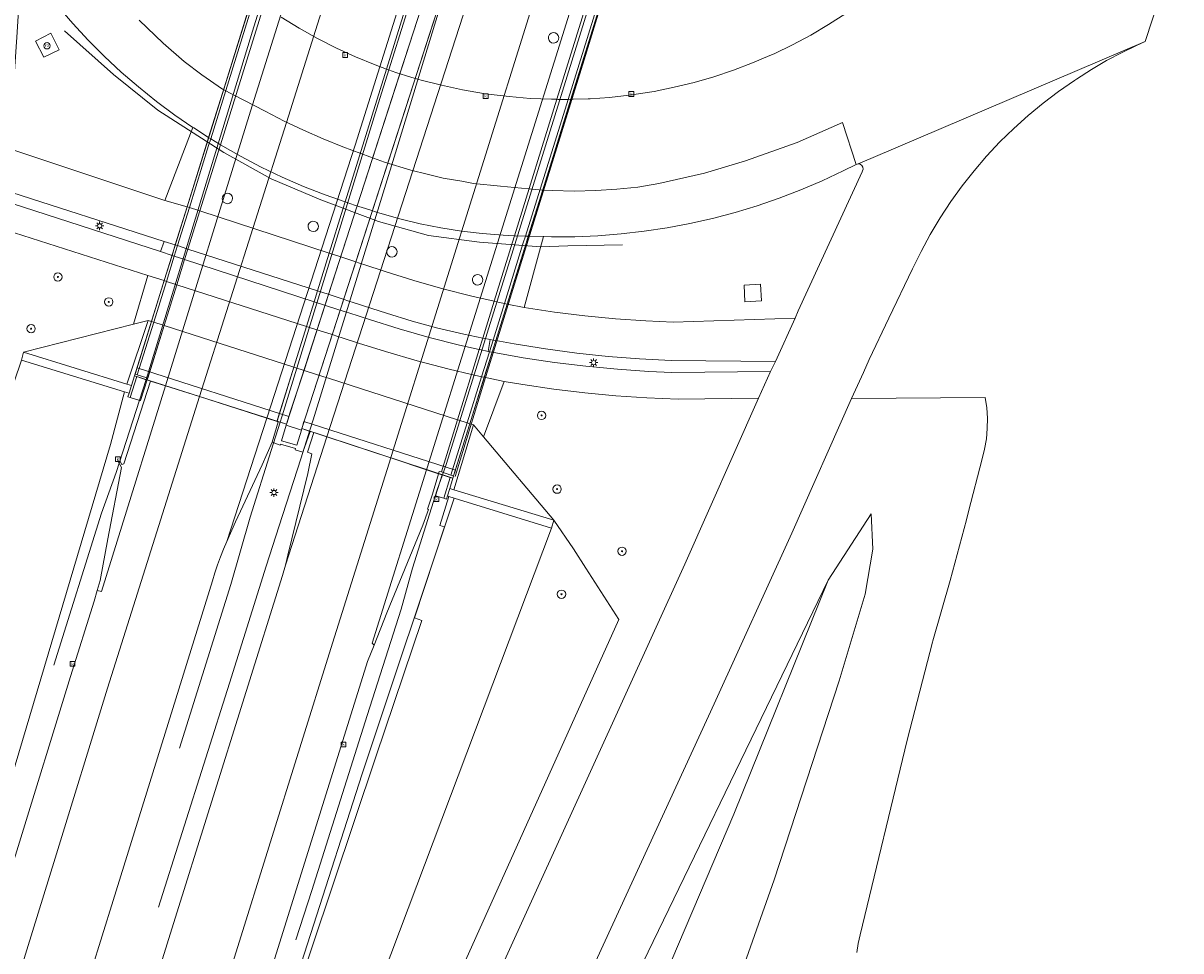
# Model space of a CAD drawing. Header units: metres. Extents: x 136597 to 137331, y 452400 to 453440.
# Tile 35 of 40: x 137065 to 137175, y 452876 to 452965. Entities that reach past the tile are written whole.
import ezdxf
from ezdxf.enums import TextEntityAlignment as Align

# ---------------------------------------------------------------- set-up
doc = ezdxf.new("R2010")
doc.units = ezdxf.units.M
doc.layers.get('0').update_dxf_attribs({"lineweight": 25})
for name, color, linetype, lineweight in [('AB-ondergrond', 7, 'Continuous', 25), ('B-WE-GR-BEPLANTING_CULTUUR_BOSPLANTSOEN-GV', 90, 'Continuous', 18), ('B-WE-GR-BOOM-S @ 0.2', 90, 'Continuous', 25), ('B-WE-GR-GROENVOORZIENING-GV', 80, 'Continuous', 18), ('B-WE-IE-MEUBILAIR_WEGMEUBILAIR-G', 7, 'Continuous', 18), ('B-WE-IE-MEUBILAIR_WEGMEUBILAIR-S @ 0.2', 7, 'Continuous', 25), ('B-WE-IE-TERREINAFSCHEIDING_KUNSTMATIG_HEKWERK-G', 20, 'IE-TERREINAFSCHEIDING-KUNSTMATIG', 18), ('B-WE-IE-TERREINAFSCHEIDING_KUNSTMATIG_MUUR-GV', 90, 'Continuous', 18), ('B-WE-KL-ET_LS_OV_LICHTMAST-S @ 0.2', 190, 'Continuous', 25), ('B-WE-KW-KUNSTWERK_DEK-GV', 170, 'Continuous', 18), ('B-WE-KW-KUNSTWERK_GELUIDSWERING_SCHERM-G', 170, 'Continuous', 18), ('B-WE-KW-KUNSTWERK_LANDHOOFD-GV', 170, 'Continuous', 18), ('B-WE-KW-KUNSTWERK_PIJLER-GV', 170, 'Continuous', 18), ('B-WE-OG-TERREIN_CULTUURSCHEIDING-GV', 7, 'Continuous', 18), ('B-WE-RI-GWA_KOLK-S @ 0.2', 30, 'Continuous', 25), ('B-WE-VH-VERHARDING_ASFALT-GV', 252, 'Continuous', 18), ('B-WE-VH-VERHARDING_GESLOTEN-GV', 252, 'Continuous', 18), ('B-WE-VH-VERHARDING_HALFVERHARDING-GV', 252, 'Continuous', 18), ('B-WE-VH-VERHARDING_OPEN-GV', 252, 'Continuous', 18), ('B-WE-VH-VERHARDING_TEGEL-GV', 252, 'Continuous', 18)]:
    doc.layers.add(name, color=color, linetype=linetype, lineweight=lineweight)
doc.styles.add('NLCS-ISO', font='NLCS-ISO.ttf')
doc.linetypes.add('IE-TERREINAFSCHEIDING-KUNSTMATIG', pattern='A,4,[82,NLCS.SHX,S=0.75,R=90,X=0,Y=0],4,-2', length=10)

# ---------------------------------------------------------------- blocks, each defined once
blk = doc.blocks.new('SKL-ET_OV_LICHTMAST-SO')
at = {"color": 0, "linetype": 'ByBlock', "lineweight": 18}
for points in [[(-1.25, 0), (-2, 0)], [(-1.41, 1.41), (-0.88, 0.88)], [(0, 2), (0, 1.25)], [(0.88, 0.88), (1.41, 1.41)], [(2, 0), (1.25, 0)], [(-1.41, -1.41), (-0.88, -0.88)], [(0, -1.25), (0, -2)], [(0.88, -0.88), (1.41, -1.41)]]:
    blk.add_lwpolyline(points, dxfattribs=at)
blk.add_circle((0, 0), 1, dxfattribs=at)
blk = doc.blocks.new('SRI-KOLK-SO')
at = {"color": 0, "linetype": 'ByBlock', "lineweight": 18}
blk.add_lwpolyline([(-1.125, -1.125), (1.125, -1.125), (1.125, 1.125), (-1.125, 1.125)], close=True, dxfattribs=at)
at = {"color": 0, "linetype": 'ByBlock', "lineweight": 18, "style": 'NLCS-ISO'}
blk.add_text('k', height=1.5, dxfattribs=at).set_placement((0, 0), align=Align.MIDDLE_CENTER)
blk = doc.blocks.new('SIE-WEG_PAAL_RECLAMEZUIL-SO')
at = {"color": 0, "linetype": 'ByBlock', "lineweight": 18}
blk.add_circle((0, 0), 1.5, dxfattribs=at)
at = {"color": 0, "linetype": 'ByBlock', "lineweight": 18, "style": 'NLCS-ISO'}
blk.add_text('rz', height=1.5, dxfattribs=at).set_placement((0, 0.23), align=Align.MIDDLE_CENTER)
blk = doc.blocks.new('SGR-BOOM_01-SO')
at = {"linetype": 'ByBlock', "lineweight": 18}
h = blk.add_hatch(color=0, dxfattribs=at)
h.dxf.hatch_style = 1
edge = h.paths.add_edge_path()
edge.add_arc((0, 0), 0.25, 0, 360)
at = {"color": 0, "linetype": 'ByBlock', "lineweight": 18}
for radius in [2, 0.25]:
    blk.add_circle((0, 0), radius, dxfattribs=at)
blk = doc.blocks.new('A$C8609b1a7')
at = {"layer": 'B-WE-GR-BEPLANTING_CULTUUR_BOSPLANTSOEN-GV', "color": 9, "flags": 128}
for points in [[(-255.049, -507.314), (-261.579, -526.554), (-287.161, -635.581), (-296.64, -675.131), (-310.109, -726.004), (-300.249, -692.668), (-299.804, -690.535), (-282.835, -635.213), (-265.707, -579.706), (-246.551, -515.351), (-245.227, -510.326)], [(-213.791, -520.454), (-222.56, -546.74), (-242.254, -607.997), (-250.809, -635.022), (-247.16, -636.46), (-204.52, -523.315)]]:
    blk.add_lwpolyline(points, close=True, dxfattribs=at)
blk.add_lwpolyline([(-190.406, -576.987), (-183.286, -556.847), (-177.086, -537.867), (-174.612, -529.62), (-173.855, -525.319), (-174.036, -521.957), (-178.127, -528.276), (-187.13, -550.581), (-197.041, -573.869)], dxfattribs=at)
at = {"layer": 'B-WE-GR-GROENVOORZIENING-GV', "color": 9, "flags": 128}
for points in [[(-245.526, -479.841), (-247.124, -478.353), (-248.668, -476.808), (-250.153, -475.207), (-251.579, -473.553), (-252.943, -471.848), (-254.244, -470.094), (-254.366, -469.979), (-254.547, -469.907), (-254.742, -469.914), (-254.918, -469.997), (-255.046, -470.143), (-255.106, -470.329), (-255.44, -476.058), (-255.848, -481.664), (-256.328, -485.953), (-256.438, -487.084), (-241.365, -492.073), (-238.914, -485.712), (-238.69, -485.129), (-240.418, -483.939), (-242.171, -482.636), (-243.874, -481.269)], [(-251.459, -477.725), (-252.91, -478.435), (-253.706, -476.888), (-252.238, -476.133)], [(-174.887, -489.353), (-174.839, -489.276), (-174.792, -489.09), (-174.823, -488.901), (-174.929, -488.74), (-175.09, -488.636), (-175.279, -488.605), (-175.465, -488.654), (-176.682, -489.269), (-178.686, -490.21), (-180.723, -491.077), (-182.79, -491.871), (-184.884, -492.589), (-187.003, -493.231), (-189.144, -493.796), (-191.304, -494.284), (-193.479, -494.693), (-195.669, -495.023), (-197.868, -495.274), (-200.076, -495.445), (-202.288, -495.537), (-204.502, -495.548), (-205.232, -495.526), (-205.266, -495.525), (-205.455, -496.22), (-207.1, -502.281), (-204.216, -502.721), (-201.32, -503.082), (-198.416, -503.364), (-195.506, -503.565), (-192.906, -503.678), (-181.28, -503.313), (-180.995, -502.594)], [(-242.986, -499.232), (-244.366, -503.878), (-242.964, -503.522), (-242.65, -503.613), (-242.438, -503.683), (-241.53, -503.974), (-241.443, -504.002), (-229.071, -507.977), (-228.872, -508.041), (-228.168, -508.267), (-226.726, -508.729), (-225.985, -508.967), (-225.76, -509.039), (-213.471, -512.987), (-213.445, -512.995), (-212.541, -513.286), (-212.287, -513.367), (-211.936, -513.485), (-210.991, -514.608), (-209.007, -509.343), (-210.91, -508.942), (-211.169, -508.885), (-212.091, -508.668), (-212.127, -508.66), (-214.249, -508.162), (-217.31, -507.363), (-220.349, -506.486), (-222.905, -505.683), (-224.554, -505.153), (-224.777, -505.081), (-225.519, -504.843), (-226.961, -504.38), (-227.666, -504.154), (-227.864, -504.09), (-240.232, -500.117), (-240.324, -500.087), (-241.228, -499.797), (-241.439, -499.729)], [(-186.148, -500.158), (-184.573, -500.077), (-184.491, -501.658), (-186.066, -501.739)], [(-230.258, -515.001), (-228.801, -515.412), (-228.353, -513.97), (-229.791, -513.498)], [(-247.16, -636.46), (-245.385, -637.159), (-198.09, -532.042), (-201.218, -527.151), (-202.417, -525.293), (-204.284, -522.573), (-204.52, -523.315)]]:
    blk.add_lwpolyline(points, close=True, dxfattribs=at)
blk.add_lwpolyline([(-295.913, -812.693), (-286.167, -782.3), (-274.224, -746.206), (-259.821, -714.1), (-239.719, -670.062), (-216.489, -618.987), (-197.041, -573.869), (-187.13, -550.581), (-178.127, -528.276), (-199.697, -572.838), (-221.306, -616.375), (-244.524, -667.237), (-278.58, -743.883), (-291.27, -780.587), (-301.108, -811.075)], dxfattribs=at)
at = {"layer": 'B-WE-IE-MEUBILAIR_WEGMEUBILAIR-G', "color": 9, "flags": 128}
for points in [[(-191.955, -349.525), (-192.329, -350.544), (-194.047, -355.599), (-197.452, -365.695), (-202.154, -379.601), (-207.215, -394.759), (-211.81, -408.684), (-216.324, -422.616), (-221.147, -437.868), (-227.104, -456.911), (-233.023, -475.96), (-238.907, -495.233), (-243.169, -509.161)], [(-230.072, -512.19), (-221.023, -482.858), (-217.438, -471.394), (-212.699, -456.094), (-209.123, -444.63), (-204.279, -429.372), (-197.754, -408.973), (-191.045, -388.705), (-186.263, -374.831), (-181.829, -362.252), (-178.806, -353.855)], [(-176.028, -354.733), (-177.267, -358.212), (-180.835, -368.266), (-186.968, -385.863), (-192.899, -403.558), (-198.29, -420.022), (-203.568, -436.519), (-208.32, -451.793), (-213.898, -469.609), (-219.395, -487.546), (-227.241, -513.011), (-227.51, -513.876)], [(-214.892, -518.251), (-214.503, -517.154), (-208.15, -496.793), (-200.65, -472.629), (-194.734, -453.576), (-188.76, -434.49), (-184.279, -420.557), (-181.384, -411.421), (-177.604, -400.07), (-172.401, -384.974), (-166.982, -369.927), (-163.181, -359.995), (-162.881, -358.966)], [(-197.724, -496.329), (-202.936, -496.419), (-205.53, -496.496), (-211.385, -496.06), (-216.238, -495.43), (-221.001, -494.082), (-226.484, -492.015), (-231.247, -490.038), (-235.741, -487.521), (-242.032, -483.477), (-246.256, -480.062), (-250.93, -475.928)], [(-251.971, -536.378), (-247.427, -521.909), (-246.019, -518.004), (-243.169, -509.161)], [(-230.391, -513.227), (-231.22, -515.918), (-233.228, -522.275), (-235.082, -528.691), (-239.977, -544.285)], [(-230.072, -512.19), (-230.391, -513.227)], [(-230.072, -512.19), (-230.391, -513.227)], [(-227.51, -513.876), (-228.416, -516.705), (-230.458, -523.096), (-231.721, -526.931), (-235.193, -538.095), (-241.992, -559.438)], [(-215.4, -519.682), (-214.892, -518.251)], [(-215.4, -519.682), (-217.75, -527.13), (-218.836, -531.049), (-222.076, -541.179), (-227.356, -557.848)], [(-228.894, -562.581), (-227.356, -557.848)]]:
    blk.add_lwpolyline(points, dxfattribs=at)
at = {"layer": 'B-WE-IE-TERREINAFSCHEIDING_KUNSTMATIG_HEKWERK-G', "color": 9, "flags": 128}
for points in [[(-201.388, -478.668), (-192.841, -450.756)], [(-210.912, -509.388), (-201.388, -478.668)], [(-210.912, -509.388), (-213.697, -518.39)]]:
    blk.add_lwpolyline(points, dxfattribs=at)
at = {"layer": 'B-WE-IE-TERREINAFSCHEIDING_KUNSTMATIG_MUUR-GV', "color": 9, "flags": 128}
for points in [[(-233.034, -472.719), (-235.693, -481.261), (-237.197, -486.09), (-237.395, -486.73), (-239.247, -492.681), (-240.38, -496.324), (-240.689, -497.318), (-241.439, -499.729), (-242.65, -503.613), (-244.21, -508.63), (-244, -508.697), (-242.438, -503.683), (-241.228, -499.797), (-240.478, -497.387), (-240.168, -496.393), (-239.032, -492.743), (-237.197, -486.847), (-236.999, -486.212), (-232.844, -472.868)], [(-179.35, -407.741), (-189.625, -439.747), (-202.931, -482.446), (-206.991, -495.477), (-207.195, -496.13), (-208.995, -501.905), (-210.08, -505.39), (-210.429, -506.508), (-211.169, -508.885), (-212.541, -513.286), (-214.091, -518.261), (-213.84, -518.343), (-212.287, -513.367), (-210.91, -508.942), (-210.167, -506.558), (-209.819, -505.44), (-208.734, -501.959), (-206.921, -496.145), (-206.715, -495.48), (-205.278, -490.867), (-202.654, -482.443), (-189.348, -439.747), (-179.1, -407.825)]]:
    blk.add_lwpolyline(points, dxfattribs=at)
for points in [[(-244.99, -509.582), (-254.839, -506.541), (-255.049, -507.314), (-245.227, -510.326), (-244.782, -510.462), (-244.548, -509.718)], [(-244.056, -508.879), (-244.054, -508.871), (-244.265, -508.806), (-244.548, -509.718), (-244.782, -510.462), (-244.888, -510.809), (-244.677, -510.875)], [(-243.707, -511.165), (-243.069, -509.193), (-243.141, -509.17), (-244.056, -508.879), (-244.677, -510.875), (-243.756, -511.15)], [(-230.555, -513.174), (-231.153, -515.125), (-230.365, -515.403), (-230.338, -515.304), (-228.914, -515.745), (-228.952, -515.857), (-228.206, -516.072), (-227.53, -514.095), (-228.312, -513.838), (-228.353, -513.97), (-228.801, -515.412), (-230.258, -515.001), (-229.791, -513.498), (-229.768, -513.425), (-230.472, -513.201)], [(-215.557, -520.226), (-214.782, -520.477), (-214.163, -518.491), (-214.938, -518.236)], [(-213.91, -518.566), (-214.163, -518.491), (-214.782, -520.477), (-214.529, -520.554), (-214.436, -520.254), (-214.214, -519.543)], [(-214.436, -520.254), (-214.288, -520.3), (-213.791, -520.454), (-204.52, -523.315), (-204.284, -522.573), (-213.807, -519.668), (-214.214, -519.543)]]:
    blk.add_lwpolyline(points, close=True, dxfattribs=at)
at = {"layer": 'B-WE-KW-KUNSTWERK_DEK-GV', "color": 9, "flags": 128}
for points in [[(-229.768, -513.425), (-178.176, -354.063), (-193.016, -349.17), (-205.42, -386.07), (-228.611, -458.505), (-244.265, -508.806)], [(-213.91, -518.566), (-207.629, -498.417), (-198.49, -469.083), (-186.315, -430.309), (-179.1, -407.825), (-177.527, -403.263), (-172.194, -387.832), (-167.024, -373.212), (-161.768, -359.321), (-176.705, -354.515), (-228.312, -513.838)]]:
    blk.add_lwpolyline(points, close=True, dxfattribs=at)
at = {"layer": 'B-WE-KW-KUNSTWERK_GELUIDSWERING_SCHERM-G', "color": 9, "flags": 128}
for points in [[(-214.288, -520.3), (-215.146, -523.072)], [(-217.576, -531.877), (-214.694, -523.198)], [(-214.694, -523.198), (-215.146, -523.072)], [(-217.576, -531.877), (-216.873, -532.114)], [(-235.801, -588.097), (-229.393, -569.394), (-221.268, -545.135), (-216.873, -532.114)]]:
    blk.add_lwpolyline(points, dxfattribs=at)
at = {"layer": 'B-WE-KW-KUNSTWERK_LANDHOOFD-GV', "color": 9, "flags": 128}
for points in [[(-244.265, -508.806), (-244.054, -508.871), (-244.056, -508.879), (-243.141, -509.17), (-243.069, -509.193), (-242.75, -509.295), (-241.325, -509.748), (-239.666, -510.275), (-238.057, -510.787), (-231.639, -512.829), (-230.555, -513.174), (-230.472, -513.201), (-229.768, -513.425), (-229.713, -513.248), (-229.554, -512.693), (-244.015, -508.036), (-244.21, -508.63)], [(-213.84, -518.343), (-213.67, -517.808), (-228.118, -513.155), (-228.249, -513.635), (-228.312, -513.838), (-227.53, -514.095), (-227.348, -514.155), (-227.179, -514.211), (-225.923, -514.624), (-219.832, -516.627), (-216.412, -517.752), (-215.264, -518.129), (-215.07, -518.193), (-214.938, -518.236), (-214.163, -518.491), (-213.91, -518.566)]]:
    blk.add_lwpolyline(points, close=True, dxfattribs=at)
at = {"layer": 'B-WE-KW-KUNSTWERK_PIJLER-GV', "color": 9, "flags": 128}
for points in [[(-204.792, -476.448), (-204.806, -476.647), (-204.742, -476.835), (-204.658, -476.942), (-204.49, -477.05), (-204.294, -477.083), (-204.1, -477.037), (-203.94, -476.919), (-203.838, -476.748), (-203.811, -476.551), (-203.863, -476.359), (-203.986, -476.202), (-204.16, -476.106), (-204.358, -476.085), (-204.548, -476.143), (-204.701, -476.271)], [(-235.442, -491.392), (-235.634, -491.444), (-235.79, -491.567), (-235.886, -491.742), (-235.907, -491.94), (-235.848, -492.13), (-235.768, -492.24), (-235.603, -492.352), (-235.408, -492.391), (-235.213, -492.351), (-235.049, -492.238), (-234.942, -492.07), (-234.909, -491.874), (-234.955, -491.681), (-235.073, -491.52), (-235.245, -491.419)], [(-227.567, -494.913), (-227.399, -495.021), (-227.203, -495.054), (-227.009, -495.008), (-226.849, -494.89), (-226.747, -494.719), (-226.72, -494.522), (-226.772, -494.33), (-226.895, -494.173), (-227.069, -494.077), (-227.267, -494.056), (-227.457, -494.114), (-227.61, -494.242), (-227.701, -494.419), (-227.715, -494.618), (-227.651, -494.806)], [(-220.052, -497.353), (-219.881, -497.455), (-219.684, -497.482), (-219.491, -497.43), (-219.335, -497.308), (-219.238, -497.134), (-219.217, -496.936), (-219.275, -496.745), (-219.403, -496.593), (-219.58, -496.502), (-219.778, -496.487), (-219.967, -496.551), (-220.115, -496.683), (-220.2, -496.863), (-220.209, -497.062), (-220.139, -497.248)], [(-212.03, -499.518), (-212.044, -499.717), (-211.98, -499.905), (-211.896, -500.012), (-211.728, -500.12), (-211.532, -500.153), (-211.338, -500.107), (-211.178, -499.989), (-211.076, -499.818), (-211.049, -499.621), (-211.101, -499.429), (-211.224, -499.272), (-211.398, -499.176), (-211.596, -499.155), (-211.786, -499.213), (-211.939, -499.341)]]:
    blk.add_lwpolyline(points, close=True, dxfattribs=at)
at = {"layer": 'B-WE-OG-TERREIN_CULTUURSCHEIDING-GV', "color": 9, "flags": 128}
for points in [[(-230.27, -474.627), (-228.557, -475.674), (-226.804, -476.652), (-225.013, -477.56), (-223.188, -478.396), (-221.33, -479.158), (-220.247, -479.563), (-220.06, -479.63), (-219.353, -479.876), (-217.906, -480.33), (-217.153, -480.548), (-216.935, -480.609), (-214.979, -481.108), (-213.006, -481.528), (-210.986, -481.875), (-210.542, -481.94), (-208.539, -482.185), (-206.528, -482.35), (-204.512, -482.435), (-203.986, -482.444), (-203.89, -482.445), (-202.931, -482.446), (-202.654, -482.443), (-202.444, -482.436), (-201.015, -482.391), (-200.823, -482.385), (-198.961, -482.255), (-197.105, -482.052), (-196.66, -481.993), (-194.726, -481.685), (-192.806, -481.298), (-190.904, -480.832), (-189.022, -480.29), (-187.164, -479.671), (-185.332, -478.977), (-183.69, -478.28), (-183.28, -478.094), (-181.516, -477.242), (-179.789, -476.319), (-178.101, -475.325), (-176.454, -474.264)], [(-287.161, -635.581), (-261.579, -526.554), (-255.049, -507.314), (-254.839, -506.541), (-244.366, -503.878), (-242.986, -499.232), (-257.336, -494.658), (-258.823, -505.634), (-263.194, -524.767), (-282.841, -608.309)], [(-260.915, -571.56), (-255.361, -553.676), (-250.36, -537.477), (-248.113, -530.275), (-247.826, -529.261), (-247.539, -528.3), (-246.822, -524.345), (-245.512, -517.526), (-245.855, -516.92), (-245.624, -516.979), (-245.473, -517.258), (-245.276, -517.205), (-242.75, -509.295), (-243.069, -509.193), (-243.707, -511.165), (-243.756, -511.15), (-244.677, -510.875), (-244.888, -510.809), (-244.782, -510.462), (-245.227, -510.326), (-246.551, -515.351), (-265.707, -579.706)], [(-242.254, -607.997), (-222.56, -546.74), (-213.791, -520.454), (-214.288, -520.3), (-214.436, -520.254), (-214.529, -520.554), (-214.782, -520.477), (-215.557, -520.226), (-214.938, -518.236), (-215.07, -518.193), (-215.264, -518.129), (-215.851, -520.096), (-216.34, -521.513), (-216.226, -521.529), (-216.777, -523.049), (-220.195, -531.395), (-221.427, -534.469), (-222.054, -536.033), (-230.883, -564.31)], [(-232.607, -616.422), (-191.8, -526.74), (-184.755, -510.922), (-192.442, -511.015), (-195.413, -510.9), (-198.38, -510.705), (-201.341, -510.431), (-204.293, -510.077), (-207.234, -509.643), (-209.007, -509.343), (-210.991, -514.608), (-204.284, -522.573), (-202.417, -525.293), (-201.218, -527.151), (-198.09, -532.042), (-245.385, -637.159)], [(-175.403, -563.78), (-175.274, -562.931), (-175.066, -562.096), (-170.599, -543.519), (-168.184, -534.198), (-168.148, -534.072), (-166.505, -528.31), (-164.939, -522.526), (-164.733, -521.724), (-163.45, -516.722), (-163.214, -515.8), (-163.044, -514.821), (-162.953, -513.831), (-162.942, -512.837), (-163.011, -511.845), (-163.16, -510.862), (-175.915, -510.951), (-181.605, -523.806), (-188.985, -540.056), (-201.585, -567.416)], [(-248.802, -587.551), (-240.545, -560.996), (-230.159, -527.83), (-229.881, -526.863), (-229.634, -525.899), (-227.742, -518.109), (-227.357, -516.235), (-227.778, -516.07), (-227.179, -514.211), (-227.348, -514.155), (-227.53, -514.095), (-228.206, -516.072), (-228.952, -515.857), (-228.914, -515.745), (-230.338, -515.304), (-230.365, -515.403), (-231.153, -515.125), (-232.096, -517.277), (-234.623, -522.727), (-235.462, -524.586), (-235.777, -525.321), (-236.071, -526.064), (-236.345, -526.816), (-236.599, -527.574), (-236.831, -528.339), (-246.304, -558.815), (-254.676, -585.767)], [(-301.108, -811.075), (-291.27, -780.587), (-278.58, -743.883), (-244.524, -667.237), (-221.306, -616.375), (-199.697, -572.838), (-178.127, -528.276), (-174.036, -521.957), (-173.855, -525.319), (-174.612, -529.62), (-177.086, -537.867), (-183.286, -556.847), (-190.406, -576.987), (-194.346, -586.687), (-201.426, -604.667), (-215.016, -639.457), (-219.826, -647.637), (-236.776, -688.367), (-254.676, -729.217), (-260.676, -743.567), (-268.306, -759.557), (-279.186, -792.017), (-288.996, -820.437)]]:
    blk.add_lwpolyline(points, dxfattribs=at)
for points in [[(-204.792, -476.448), (-204.701, -476.271), (-204.548, -476.143), (-204.358, -476.085), (-204.16, -476.106), (-203.986, -476.202), (-203.863, -476.359), (-203.811, -476.551), (-203.838, -476.748), (-203.94, -476.919), (-204.1, -477.037), (-204.294, -477.083), (-204.49, -477.05), (-204.658, -476.942), (-204.742, -476.835), (-204.806, -476.647)], [(-257.02, -492.027), (-241.778, -496.963), (-241.44, -495.982), (-256.852, -491.035)], [(-183.625, -508.385), (-183.158, -507.442), (-193.095, -507.337), (-196.101, -507.181), (-199.103, -506.945), (-202.096, -506.629), (-205.081, -506.234), (-208.054, -505.76), (-209.819, -505.44), (-210.08, -505.39), (-210.352, -505.338), (-210.559, -506.483), (-210.429, -506.508), (-210.167, -506.558), (-207.199, -507.081), (-204.217, -507.525), (-201.225, -507.889), (-198.224, -508.174), (-195.216, -508.379), (-193.043, -508.478)]]:
    blk.add_lwpolyline(points, close=True, dxfattribs=at)
at = {"layer": 'B-WE-VH-VERHARDING_ASFALT-GV', "color": 9, "flags": 128}
for points in [[(-205.427, -390.092), (-221.212, -439.747), (-225.236, -452.001), (-231.94, -473.512), (-236.073, -486.773), (-236.268, -487.399), (-238.035, -493.069), (-239.172, -496.715), (-239.483, -497.711), (-240.232, -500.117), (-241.443, -504.002), (-243.069, -509.193), (-242.75, -509.295), (-241.325, -509.748), (-233.21, -483.57), (-225.068, -457.717), (-213.43, -421.25), (-203.174, -389.575)], [(-192.106, -389.113), (-203.444, -424.508), (-215.078, -460.961), (-223.218, -486.807), (-231.639, -512.829), (-230.673, -513.136), (-230.618, -512.959), (-229.071, -507.977), (-227.864, -504.09), (-227.132, -501.733), (-226.813, -500.705), (-225.695, -497.104), (-224.392, -492.91), (-224.18, -492.227), (-220.247, -479.563), (-207.882, -439.747), (-199.551, -413.709)], [(-243.834, -474.901), (-241.547, -477.079), (-239.532, -478.838), (-237.844, -480.125), (-235.871, -481.484), (-231.802, -483.586), (-229.999, -484.531), (-228.149, -485.389), (-226.285, -486.226), (-224.387, -486.973), (-221.834, -487.92), (-220.425, -488.432), (-217.905, -489.186), (-216.36, -489.588), (-214.823, -489.968), (-213.054, -490.249), (-211.93, -490.455), (-209.367, -490.733), (-205.355, -491.113), (-204.399, -491.144), (-202.344, -491.188), (-200.273, -491.144), (-198.278, -491.022), (-196.286, -490.803), (-194.261, -490.48), (-189.927, -489.476), (-186.023, -488.323), (-181.091, -486.548), (-176.755, -484.654), (-175.465, -488.654), (-175.279, -488.605), (-173.844, -487.994), (-147.894, -476.941), (-144.494, -466.545)], [(-176.454, -474.264), (-178.101, -475.325), (-179.789, -476.319), (-181.516, -477.242), (-183.28, -478.094), (-183.69, -478.28), (-185.332, -478.977), (-187.164, -479.671), (-189.022, -480.29), (-190.904, -480.832), (-192.806, -481.298), (-194.726, -481.685), (-196.66, -481.993), (-197.105, -482.052), (-198.961, -482.255), (-200.823, -482.385), (-201.015, -482.391), (-202.444, -482.436), (-202.654, -482.443), (-202.931, -482.446), (-203.89, -482.445), (-203.986, -482.444), (-204.512, -482.435), (-206.528, -482.35), (-208.539, -482.185), (-210.542, -481.94), (-210.986, -481.875), (-213.006, -481.528), (-214.979, -481.108), (-216.935, -480.609), (-217.153, -480.548), (-217.906, -480.33), (-219.353, -479.876), (-220.06, -479.63), (-220.247, -479.563), (-221.33, -479.158), (-223.188, -478.396), (-225.013, -477.56), (-226.804, -476.652), (-228.557, -475.674), (-230.27, -474.627)], [(-251.579, -473.553), (-250.153, -475.207), (-248.668, -476.808), (-247.124, -478.353), (-245.526, -479.841), (-243.874, -481.269), (-242.171, -482.636), (-240.418, -483.939), (-238.69, -485.129), (-238.62, -485.177), (-237.197, -486.09), (-236.999, -486.212), (-236.175, -486.713), (-236.073, -486.773), (-234.149, -487.871), (-232.186, -488.9), (-230.188, -489.856), (-228.156, -490.74), (-226.094, -491.551), (-224.18, -492.227), (-223.987, -492.292), (-223.277, -492.522), (-221.836, -492.986), (-221.092, -493.224), (-220.872, -493.292), (-218.955, -493.839), (-217.018, -494.309), (-215.064, -494.7), (-213.095, -495.013), (-211.116, -495.247), (-209.129, -495.401), (-208.026, -495.452), (-207.958, -495.454), (-206.991, -495.477), (-206.715, -495.48), (-205.266, -495.525), (-205.232, -495.526), (-204.502, -495.548), (-202.288, -495.537), (-200.076, -495.445), (-197.868, -495.274), (-195.669, -495.023), (-193.479, -494.693), (-191.304, -494.284), (-189.144, -493.796), (-187.003, -493.231), (-184.884, -492.589), (-182.79, -491.871), (-180.723, -491.077), (-178.686, -490.21), (-176.682, -489.269), (-175.465, -488.654), (-176.755, -484.654), (-181.091, -486.548), (-186.023, -488.323), (-189.927, -489.476), (-194.261, -490.48), (-196.286, -490.803), (-198.278, -491.022), (-200.273, -491.144), (-202.344, -491.188), (-204.399, -491.144), (-205.355, -491.113), (-209.367, -490.733), (-211.93, -490.455), (-213.054, -490.249), (-214.823, -489.968), (-216.36, -489.588), (-217.905, -489.186), (-220.425, -488.432), (-221.834, -487.92), (-224.387, -486.973), (-226.285, -486.226), (-228.149, -485.389), (-229.999, -484.531), (-231.802, -483.586), (-235.871, -481.484), (-237.844, -480.125), (-239.532, -478.838), (-241.547, -477.079), (-243.834, -474.901)], [(-201.585, -567.416), (-188.985, -540.056), (-181.605, -523.806), (-175.915, -510.951), (-174.771, -508.472), (-174.224, -507.248), (-172.355, -503.3), (-170.076, -498.617), (-169.272, -496.955), (-168.397, -495.329), (-167.452, -493.742), (-166.439, -492.198), (-165.361, -490.699), (-164.218, -489.248), (-163.014, -487.848), (-161.75, -486.502), (-160.43, -485.211), (-159.054, -483.979), (-157.626, -482.808), (-156.15, -481.699), (-154.626, -480.656), (-154.432, -480.521), (-153.028, -479.604), (-151.583, -478.755), (-150.098, -477.976), (-148.72, -477.322), (-147.894, -476.941), (-173.844, -487.994), (-175.279, -488.605), (-175.09, -488.636), (-174.929, -488.74), (-174.823, -488.901), (-174.792, -489.09), (-174.839, -489.276), (-174.887, -489.353), (-180.995, -502.594), (-181.28, -503.313), (-183.158, -507.442), (-183.625, -508.385), (-184.755, -510.922), (-191.8, -526.74), (-232.607, -616.422)], [(-256.852, -491.035), (-241.44, -495.982), (-240.38, -496.324), (-240.168, -496.393), (-239.268, -496.684), (-239.172, -496.715), (-226.813, -500.705), (-226.616, -500.769), (-225.909, -500.997), (-224.469, -501.462), (-223.727, -501.702), (-223.505, -501.773), (-221.63, -502.379), (-220.226, -502.843), (-217.788, -503.583), (-215.328, -504.246), (-212.849, -504.831), (-211.052, -505.196), (-211.008, -505.205), (-210.352, -505.338), (-210.08, -505.39), (-209.819, -505.44), (-208.054, -505.76), (-205.081, -506.234), (-202.096, -506.629), (-199.103, -506.945), (-196.101, -507.181), (-193.095, -507.337), (-183.158, -507.442), (-181.28, -503.313), (-192.906, -503.678), (-195.506, -503.565), (-198.416, -503.364), (-201.32, -503.082), (-204.216, -502.721), (-207.1, -502.281), (-208.734, -501.959), (-208.995, -501.905), (-209.316, -501.838), (-209.913, -501.703), (-209.963, -501.691), (-212.108, -501.206), (-214.881, -500.497), (-217.633, -499.711), (-220.362, -498.848), (-222.39, -498.185), (-222.611, -498.113), (-223.353, -497.87), (-224.791, -497.4), (-225.499, -497.168), (-225.695, -497.104), (-238.035, -493.069), (-238.136, -493.036), (-239.032, -492.743), (-239.247, -492.681), (-241.365, -492.073), (-256.438, -487.084)]]:
    blk.add_lwpolyline(points, dxfattribs=at)
for points in [[(-186.387, -351.359), (-189.807, -350.233), (-203.174, -389.575), (-213.43, -421.25), (-225.068, -457.717), (-233.21, -483.57), (-241.325, -509.748), (-238.057, -510.787), (-229.776, -484.651), (-221.636, -458.805), (-210.003, -422.352), (-199.757, -390.709)], [(-179.83, -353.518), (-186.387, -351.359), (-199.757, -390.709), (-210.003, -422.352), (-221.636, -458.805), (-229.776, -484.651), (-238.057, -510.787), (-231.639, -512.829), (-223.218, -486.807), (-215.078, -460.961), (-203.444, -424.508), (-192.106, -389.113)], [(-168.399, -357.189), (-174.394, -355.259), (-225.923, -514.624), (-219.832, -516.627), (-219.788, -516.487), (-206.554, -474.161), (-192.606, -429.479), (-180.905, -393.524), (-168.589, -357.724)], [(-164.967, -358.294), (-168.399, -357.189), (-168.589, -357.724), (-180.905, -393.524), (-192.606, -429.479), (-206.554, -474.161), (-219.788, -516.487), (-219.832, -516.627), (-216.412, -517.752), (-216.352, -517.561), (-203.118, -475.235), (-189.176, -430.572), (-177.491, -394.667), (-165.185, -358.895)], [(-247.826, -529.261), (-248.113, -530.275), (-250.36, -537.477), (-255.361, -553.676), (-260.915, -571.56), (-264.437, -582.884), (-261.093, -583.871), (-260.888, -583.932), (-257.382, -572.658), (-251.827, -554.77), (-246.826, -538.574), (-244.566, -531.33), (-238.057, -510.787), (-239.666, -510.275), (-241.325, -509.748), (-245.914, -524.551), (-247.398, -529.356)], [(-241.325, -509.748), (-242.75, -509.295), (-245.276, -517.205), (-245.473, -517.258), (-245.624, -516.979), (-245.855, -516.92), (-245.512, -517.526), (-246.822, -524.345), (-247.539, -528.3), (-247.826, -529.261), (-247.398, -529.356), (-245.914, -524.551)], [(-231.639, -512.829), (-238.057, -510.787), (-244.566, -531.33), (-246.826, -538.574), (-251.827, -554.77), (-257.382, -572.658), (-260.888, -583.932), (-258.058, -584.768), (-254.676, -585.767), (-246.304, -558.815), (-236.831, -528.339), (-236.599, -527.574), (-236.345, -526.816), (-236.071, -526.064), (-235.777, -525.321), (-235.462, -524.586)], [(-231.153, -515.125), (-230.555, -513.174), (-231.639, -512.829), (-235.462, -524.586), (-234.623, -522.727), (-232.096, -517.277)], [(-219.832, -516.627), (-225.923, -514.624), (-229.881, -526.863), (-230.159, -527.83), (-240.545, -560.996), (-248.802, -587.551), (-245.748, -588.505), (-242.61, -589.486), (-240.473, -582.591), (-234.415, -563.207), (-225.542, -534.791)], [(-242.61, -589.486), (-242.198, -589.615), (-239.079, -590.589), (-236.94, -583.691), (-230.883, -564.31), (-222.054, -536.033), (-221.427, -534.469), (-221.612, -534.298), (-216.412, -517.752), (-219.832, -516.627), (-225.542, -534.791), (-234.415, -563.207), (-240.473, -582.591)]]:
    blk.add_lwpolyline(points, close=True, dxfattribs=at)
at = {"layer": 'B-WE-VH-VERHARDING_GESLOTEN-GV', "color": 9, "flags": 128}
for points in [[(-232.844, -472.868), (-236.999, -486.212), (-237.197, -486.847), (-239.032, -492.743), (-240.168, -496.393), (-240.478, -497.387), (-241.228, -499.797), (-242.438, -503.683), (-244, -508.697), (-243.085, -508.988), (-243.01, -509.012), (-241.443, -504.002), (-240.232, -500.117), (-239.483, -497.711), (-239.172, -496.715), (-238.035, -493.069), (-236.268, -487.399), (-236.073, -486.773), (-231.94, -473.512)], [(-199.551, -413.709), (-207.882, -439.747), (-220.247, -479.563), (-224.18, -492.227), (-224.392, -492.91), (-225.695, -497.104), (-226.813, -500.705), (-227.132, -501.733), (-227.864, -504.09), (-229.071, -507.977), (-230.673, -513.136), (-229.768, -513.425), (-229.409, -512.266), (-228.066, -508.167), (-226.751, -504.107), (-218.986, -480.122), (-214.164, -465.227), (-178.176, -354.063)], [(-177.491, -394.667), (-189.176, -430.572), (-203.118, -475.235), (-216.352, -517.561), (-216.412, -517.752), (-215.264, -518.129), (-215.203, -517.926), (-215.006, -517.962), (-213.471, -512.987), (-212.127, -508.66), (-211.393, -506.295), (-211.052, -505.196), (-209.963, -501.691), (-208.218, -496.069), (-208.026, -495.452), (-203.986, -482.444), (-190.727, -439.747), (-180.331, -407.368)], [(-180.331, -407.368), (-190.727, -439.747), (-203.986, -482.444), (-208.026, -495.452), (-208.218, -496.069), (-209.963, -501.691), (-211.052, -505.196), (-211.393, -506.295), (-212.127, -508.66), (-213.471, -512.987), (-215.006, -517.962), (-214.999, -517.964), (-214.091, -518.261), (-212.541, -513.286), (-211.169, -508.885), (-210.429, -506.508), (-210.08, -505.39), (-208.995, -501.905), (-207.195, -496.13), (-206.991, -495.477), (-202.931, -482.446), (-189.625, -439.747), (-179.35, -407.741)]]:
    blk.add_lwpolyline(points, dxfattribs=at)
for points in [[(-174.394, -355.259), (-175.744, -354.824), (-175.822, -355.042), (-177.507, -359.768), (-178.775, -363.322), (-179.634, -365.732), (-179.947, -366.61), (-181.257, -370.282), (-182.936, -375.081), (-184.192, -378.67), (-184.276, -378.914), (-187.402, -387.888), (-196.26, -414.775), (-204.25, -439.747), (-207.858, -450.693), (-216.134, -476.243), (-218.594, -483.837), (-228.312, -513.838), (-227.179, -514.211), (-225.923, -514.624)], [(-229.881, -526.863), (-225.923, -514.624), (-227.179, -514.211), (-227.778, -516.07), (-227.357, -516.235), (-227.742, -518.109), (-229.634, -525.899)], [(-215.264, -518.129), (-216.412, -517.752), (-221.612, -534.298), (-221.427, -534.469), (-220.195, -531.395), (-216.777, -523.049), (-216.226, -521.529), (-216.34, -521.513), (-215.851, -520.096)]]:
    blk.add_lwpolyline(points, close=True, dxfattribs=at)
at = {"layer": 'B-WE-VH-VERHARDING_HALFVERHARDING-GV', "color": 9, "flags": 128}
for points in [[(-207.1, -502.281), (-205.455, -496.22), (-205.266, -495.525), (-206.715, -495.48), (-206.991, -495.477), (-207.958, -495.454), (-208.026, -495.452), (-209.129, -495.401), (-211.116, -495.247), (-213.095, -495.013), (-215.064, -494.7), (-217.018, -494.309), (-218.955, -493.839), (-220.872, -493.292), (-221.092, -493.224), (-221.836, -492.986), (-223.277, -492.522), (-223.987, -492.292), (-224.18, -492.227), (-226.094, -491.551), (-228.156, -490.74), (-230.188, -489.856), (-232.186, -488.9), (-234.149, -487.871), (-236.073, -486.773), (-236.175, -486.713), (-236.999, -486.212), (-237.197, -486.09), (-238.62, -485.177), (-238.69, -485.129), (-238.914, -485.712), (-241.365, -492.073), (-239.247, -492.681), (-239.032, -492.743), (-238.136, -493.036), (-238.035, -493.069), (-225.695, -497.104), (-225.499, -497.168), (-224.791, -497.4), (-223.353, -497.87), (-222.611, -498.113), (-222.39, -498.185), (-220.362, -498.848), (-217.633, -499.711), (-214.881, -500.497), (-212.108, -501.206), (-209.963, -501.691), (-209.913, -501.703), (-209.316, -501.838), (-208.995, -501.905), (-208.734, -501.959)], [(-235.442, -491.392), (-235.245, -491.419), (-235.073, -491.52), (-234.955, -491.681), (-234.909, -491.874), (-234.942, -492.07), (-235.049, -492.238), (-235.213, -492.351), (-235.408, -492.391), (-235.603, -492.352), (-235.768, -492.24), (-235.848, -492.13), (-235.907, -491.94), (-235.886, -491.742), (-235.79, -491.567), (-235.634, -491.444)], [(-227.567, -494.913), (-227.651, -494.806), (-227.715, -494.618), (-227.701, -494.419), (-227.61, -494.242), (-227.457, -494.114), (-227.267, -494.056), (-227.069, -494.077), (-226.895, -494.173), (-226.772, -494.33), (-226.72, -494.522), (-226.747, -494.719), (-226.849, -494.89), (-227.009, -495.008), (-227.203, -495.054), (-227.399, -495.021)], [(-220.052, -497.353), (-220.139, -497.248), (-220.209, -497.062), (-220.2, -496.863), (-220.115, -496.683), (-219.967, -496.551), (-219.778, -496.487), (-219.58, -496.502), (-219.403, -496.593), (-219.275, -496.745), (-219.217, -496.936), (-219.238, -497.134), (-219.335, -497.308), (-219.491, -497.43), (-219.684, -497.482), (-219.881, -497.455)], [(-212.03, -499.518), (-211.939, -499.341), (-211.786, -499.213), (-211.596, -499.155), (-211.398, -499.176), (-211.224, -499.272), (-211.101, -499.429), (-211.049, -499.621), (-211.076, -499.818), (-211.178, -499.989), (-211.338, -500.107), (-211.532, -500.153), (-211.728, -500.12), (-211.896, -500.012), (-211.98, -499.905), (-212.044, -499.717)]]:
    blk.add_lwpolyline(points, close=True, dxfattribs=at)
at = {"layer": 'B-WE-VH-VERHARDING_OPEN-GV', "color": 9, "flags": 128}
for points in [[(-251.459, -477.725), (-252.238, -476.133), (-253.706, -476.888), (-252.91, -478.435)], [(-241.778, -496.963), (-240.689, -497.318), (-240.478, -497.387), (-239.577, -497.68), (-239.483, -497.711), (-227.132, -501.733), (-226.935, -501.797), (-226.229, -502.027), (-224.79, -502.496), (-224.049, -502.737), (-223.827, -502.81), (-221.873, -503.446), (-219.033, -504.33), (-216.17, -505.137), (-213.287, -505.868), (-211.393, -506.295), (-211.352, -506.304), (-210.559, -506.483), (-210.352, -505.338), (-211.008, -505.205), (-211.052, -505.196), (-212.849, -504.831), (-215.328, -504.246), (-217.788, -503.583), (-220.226, -502.843), (-221.63, -502.379), (-223.505, -501.773), (-223.727, -501.702), (-224.469, -501.462), (-225.909, -500.997), (-226.616, -500.769), (-226.813, -500.705), (-239.172, -496.715), (-239.268, -496.684), (-240.168, -496.393), (-240.38, -496.324), (-241.44, -495.982)], [(-254.839, -506.541), (-244.99, -509.582), (-242.964, -503.522), (-244.366, -503.878)], [(-213.84, -518.343), (-213.91, -518.566), (-214.214, -519.543), (-213.807, -519.668), (-211.936, -513.485), (-212.287, -513.367), (-212.541, -513.286), (-213.445, -512.995), (-213.471, -512.987), (-225.76, -509.039), (-225.985, -508.967), (-226.726, -508.729), (-228.168, -508.267), (-228.872, -508.041), (-229.071, -507.977), (-241.443, -504.002), (-241.53, -503.974), (-242.438, -503.683), (-242.65, -503.613), (-242.964, -503.522), (-244.99, -509.582), (-244.548, -509.718), (-244.265, -508.806), (-244.21, -508.63), (-244.015, -508.036), (-229.554, -512.693), (-229.713, -513.248), (-229.768, -513.425), (-229.791, -513.498), (-228.353, -513.97), (-228.312, -513.838), (-228.249, -513.635), (-228.118, -513.155), (-213.67, -517.808)], [(-210.991, -514.608), (-211.936, -513.485), (-213.807, -519.668), (-204.284, -522.573)]]:
    blk.add_lwpolyline(points, close=True, dxfattribs=at)
at = {"layer": 'B-WE-VH-VERHARDING_TEGEL-GV', "color": 9, "flags": 128}
blk.add_lwpolyline([(-257.336, -494.658), (-242.986, -499.232), (-241.439, -499.729), (-241.228, -499.797), (-240.324, -500.087), (-240.232, -500.117), (-227.864, -504.09), (-227.666, -504.154), (-226.961, -504.38), (-225.519, -504.843), (-224.777, -505.081), (-224.554, -505.153), (-222.905, -505.683), (-220.349, -506.486), (-217.31, -507.363), (-214.249, -508.162), (-212.127, -508.66), (-212.091, -508.668), (-211.169, -508.885), (-210.91, -508.942), (-209.007, -509.343), (-207.234, -509.643), (-204.293, -510.077), (-201.341, -510.431), (-198.38, -510.705), (-195.413, -510.9), (-192.442, -511.015), (-184.755, -510.922), (-183.625, -508.385), (-193.043, -508.478), (-195.216, -508.379), (-198.224, -508.174), (-201.225, -507.889), (-204.217, -507.525), (-207.199, -507.081), (-210.167, -506.558), (-210.429, -506.508), (-210.559, -506.483), (-211.352, -506.304), (-211.393, -506.295), (-213.287, -505.868), (-216.17, -505.137), (-219.033, -504.33), (-221.873, -503.446), (-223.827, -502.81), (-224.049, -502.737), (-224.79, -502.496), (-226.229, -502.027), (-226.935, -501.797), (-227.132, -501.733), (-239.483, -497.711), (-239.577, -497.68), (-240.478, -497.387), (-240.689, -497.318), (-241.778, -496.963), (-257.02, -492.027)], dxfattribs=at)
at = {"layer": 'B-WE-GR-BOOM-S @ 0.2', "color": 9, "xscale": 0.2, "yscale": 0.2, "zscale": 0.2}
for p in [(-251.564, -499.379), (-246.718, -501.758), (-254.127, -504.307), (-205.454, -512.576), (-203.972, -519.603), (-197.783, -525.52), (-203.552, -529.623)]:
    blk.add_blockref('SGR-BOOM_01-SO', p, dxfattribs=at)
at = {"layer": 'B-WE-IE-MEUBILAIR_WEGMEUBILAIR-S @ 0.2', "color": 9, "xscale": 0.2, "yscale": 0.2, "zscale": 0.2}
blk.add_blockref('SIE-WEG_PAAL_RECLAMEZUIL-SO', (-252.605, -477.342), dxfattribs=at)
at = {"layer": 'B-WE-KL-ET_LS_OV_LICHTMAST-S @ 0.2', "color": 9, "xscale": 0.2, "yscale": 0.2, "zscale": 0.2}
for p in [(-247.589, -494.505), (-200.488, -507.543), (-230.967, -519.927)]:
    blk.add_blockref('SKL-ET_OV_LICHTMAST-SO', p, dxfattribs=at)
at = {"layer": 'B-WE-RI-GWA_KOLK-S @ 0.2', "color": 9, "xscale": 0.2, "yscale": 0.2, "zscale": 0.2}
for p in [(-224.178, -478.22), (-210.782, -482.135), (-196.892, -481.939), (-245.856, -516.738), (-215.467, -520.57), (-250.167, -536.268), (-224.338, -543.947)]:
    blk.add_blockref('SRI-KOLK-SO', p, dxfattribs=at)

msp = doc.modelspace()

# ---------------------------------------------------------------- block references
at = {"layer": 'AB-ondergrond'}
msp.add_blockref('A$C8609b1a7', (137319.7, 453439.75), dxfattribs=at)

doc.saveas('drawing.dxf')
